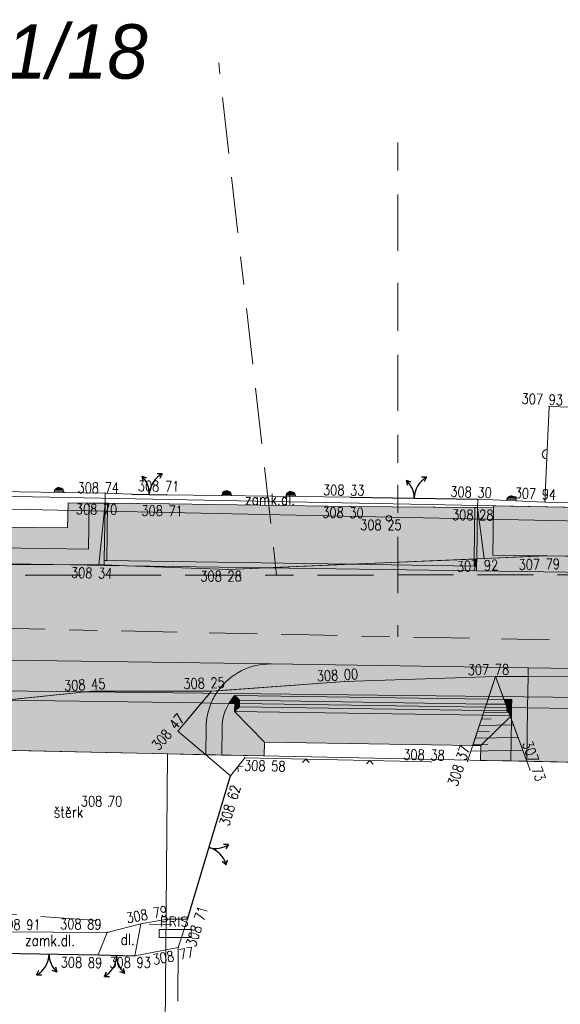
# Model space of a CAD drawing. Header units: metres. Extents: x -457078 to -456448, y -1111280 to -1111132.
# Tile 8 of 35: x -456969 to -456952, y -1111222 to -1111192. Entities that reach past the tile are written whole.
import ezdxf
from ezdxf.enums import TextEntityAlignment as Align

# ---------------------------------------------------------------- set-up
doc = ezdxf.new("R2010")
doc.units = ezdxf.units.M
doc.header["$MEASUREMENT"] = 0
for name, pattern in [('6.1622', [40, 3.5, -3, 7, -3, 3.5, 3.5, -3, 7, -3, 3.5]), ('6.2322', [40, 3.5, -3, 7, -4, 6, -3, 7, -3, 3.5]), ('6.6022', [39, 3.5, -3, 7, -6, -6, 7, -3, 3.5])]:
    doc.linetypes.add(name, pattern=pattern)
doc.layers.get('0').update_dxf_attribs({"lineweight": 13})
for name, color, linetype, lineweight in [('GEOD - VYSKY', 34, 'Continuous', 0), ('HRANICE', 7, 'Continuous', 13), ('Hranice parcel', 9, 'Continuous', 13), ('HRANICE_VSTUP', 4, 'Continuous', 30), ('IS_CEZ_NN_NADZ', 1, 'Continuous', 0), ('IS_CEZ_NN_PODZ', 1, '6.6022', 0), ('IS_SMVAK_KANAL_SPL_TRASA', 32, '6.2322', 0), ('IS_SMVAK_VODA_TRASA', 5, '6.1622', 0), ('KOMUNIKACE', 7, 'Continuous', 13), ('KOMUNIKACE_CHODNIK', 7, 'Continuous', 13), ('Parcelní čísla', 9, 'Continuous', 13), ('PRIP_ODHUMUSOVANI', 31, 'Continuous', 0), ('PRIP_ODSTR_DLAZBA', 51, 'Continuous', 0), ('PRIP_ODSTR_STERK_KOM', 9, 'Continuous', 0), ('PRIP_ODSTR_STERK_SJEZDY', 191, 'Continuous', 0), ('SITE_ELEKTRIKA', 7, 'Continuous', 13), ('SITE_KANALIZACE', 7, 'Continuous', 13), ('SKRYTE_BODY', 7, 'Continuous', 0), ('TEXTY_KOMUNIKACE', 7, 'Continuous', 13), ('VYPNOUT HRANY', 7, 'Continuous', 13), ('VYPNOUT SRAFY', 7, 'Continuous', 0)]:
    doc.layers.add(name, color=color, linetype=linetype, lineweight=lineweight)
doc.styles.add('ROMANS', font='romans.shx')
doc.styles.add('Style-cs_Italics', font='cs_Italics.shx')

# ---------------------------------------------------------------- blocks, each defined once
blk = doc.blocks.new('SAK_PRIP')
at = {"color": 0, "linetype": 'ByBlock', "lineweight": -2}
blk.add_circle((0, 0), 0.35, dxfattribs=at)
blk = doc.blocks.new('PRIS')
at = {"color": 0, "linetype": 'ByBlock', "lineweight": -2}
for p, q in [((-2, 0.5), (2, 0.5)), ((-2, -0.5), (-2, 0.5)), ((2, 0.5), (2, -0.5)), ((-2, -0.5), (2, -0.5))]:
    blk.add_line(p, q, dxfattribs=at)
at = {"color": 0, "linetype": 'Continuous', "lineweight": -2, "style": 'ROMANS'}
blk.add_text('PRIS', height=1.2, dxfattribs=at).set_placement((-1.927049, 0.899734))
blk = doc.blocks.new('PLOTDRAT')
at = {"color": 0, "linetype": 'ByBlock', "lineweight": -2}
for q in [(0.424264, 0.424264), (0.424264, -0.424264)]:
    blk.add_line((0, 0), q, dxfattribs=at)
blk = doc.blocks.new('VJEZD')
at = {"color": 0, "linetype": 'ByBlock', "lineweight": -2}
for p, q in [((1.53, 2.61), (0.89, 2.62)), ((1.53, 2.61), (1.25, 2.04)), ((-1.01, 2.25), (-0.41, 2.06)), ((-1.01, 2.25), (-0.86, 1.63))]:
    blk.add_line(p, q, dxfattribs=at)
for centre, start, end in [((3, 0), 119.4411, 180), ((-3, 0), 0, 48.5493)]:
    blk.add_arc(centre, 3, start, end, dxfattribs=at)
blk = doc.blocks.new('PLOTKOVO')
at = {"color": 0, "linetype": 'ByBlock', "lineweight": -2}
for p, q in [((0.12, -0.59), (0.12, 0.59)), ((0.24, -0.55), (0.24, 0.55)), ((0.36, -0.48), (0.36, 0.48)), ((0.48, -0.36), (0.48, 0.36))]:
    blk.add_line(p, q, dxfattribs=at)
blk.add_arc((0, 0), 0.6, 270, 90, dxfattribs=at)
blk = doc.blocks.new('PLOTZDEN')
at = {"color": 0, "linetype": 'ByBlock', "lineweight": -2}
blk.add_arc((0, 0), 0.6, 270, 90, dxfattribs=at)

msp = doc.modelspace()

# ---------------------------------------------------------------- hatches: boundary and pattern name
at = {"layer": 'PRIP_ODHUMUSOVANI', "ltscale": 0.25}
for points in [[(-456967.066, -1111208.227), (-457003.995, -1111207.677), (-457004.798, -1111206.921), (-457004.783, -1111205.904), (-457004.262, -1111205.914), (-457004.281, -1111207.15), (-456980.574, -1111207.433), (-456967.714, -1111207.563), (-456967.702, -1111206.779), (-456967.045, -1111206.789)], [(-456966.744, -1111208.713), (-456968.153, -1111208.71), (-457002.393, -1111208.201), (-457003.578, -1111208.069), (-457003.995, -1111207.677), (-456967.066, -1111208.227), (-456967.045, -1111206.789), (-456966.545, -1111206.796)], [(-456948.957, -1111208.472), (-456952.763, -1111208.432), (-456952.885, -1111208.438), (-456954.436, -1111208.415), (-456954.414, -1111206.937), (-456954.413, -1111206.873), (-456945.703, -1111207.04), (-456946.916, -1111207.892)], [(-456954.703, -1111208.523), (-456954.914, -1111206.93), (-456954.414, -1111206.937), (-456954.436, -1111208.415), (-456952.885, -1111208.438)], [(-456989.939, -1111208.741), (-456994.797, -1111208.74), (-457000.545, -1111208.406), (-457002.393, -1111208.201), (-456968.153, -1111208.71), (-456971.207, -1111208.705), (-456975.531, -1111208.622), (-456979.581, -1111208.589), (-456984.267, -1111208.547)], [(-456963.016, -1111212.649, 0.055381), (-456963.231, -1111213.034), (-456962.677, -1111213.042, -0.051578), (-456962.492, -1111212.795), (-456954.585, -1111212.913), (-456954.349, -1111212.198), (-456959.058, -1111212.358)], [(-456954.083, -1111212.92), (-456954.585, -1111212.913), (-456954.349, -1111212.198)], [(-456963.231, -1111213.034, 0.096396), (-456963.389, -1111213.782), (-456963.401, -1111214.645), (-456962.902, -1111214.655), (-456962.889, -1111213.789, -0.131652), (-456962.677, -1111213.042)], [(-456962.677, -1111213.042, 0.131652), (-456962.889, -1111213.789), (-456962.902, -1111214.655), (-456961.573, -1111214.682), (-456961.567, -1111214.256), (-456962.499, -1111213.295), (-456962.496, -1111213.045)], [(-456962.492, -1111212.795, 0.051578), (-456962.677, -1111213.042), (-456962.496, -1111213.045)], [(-456962.499, -1111213.295), (-456962.496, -1111213.045), (-456962.346, -1111213.047), (-456962.347, -1111213.147)], [(-456962.346, -1111213.047), (-456962.496, -1111213.045), (-456962.492, -1111212.795), (-456962.344, -1111212.947)], [(-456954.635, -1111213.062), (-456962.344, -1111212.947), (-456962.492, -1111212.795), (-456954.585, -1111212.913)], [(-456954.701, -1111213.261), (-456962.347, -1111213.147), (-456962.346, -1111213.047), (-456954.668, -1111213.162)], [(-456954.668, -1111213.162), (-456962.346, -1111213.047), (-456962.344, -1111212.947), (-456954.635, -1111213.062)], [(-456954.028, -1111213.071), (-456954.635, -1111213.062), (-456954.585, -1111212.913), (-456954.083, -1111212.92)], [(-456954.75, -1111213.411), (-456962.499, -1111213.295), (-456962.347, -1111213.147), (-456954.701, -1111213.261)], [(-456955.062, -1111214.353), (-456961.567, -1111214.256), (-456962.499, -1111213.295), (-456954.75, -1111213.411)], [(-456953.898, -1111213.423), (-456954.75, -1111213.411), (-456954.701, -1111213.261), (-456954, -1111213.272), (-456953.926, -1111213.348)], [(-456954, -1111213.272), (-456954.701, -1111213.261), (-456954.668, -1111213.162), (-456953.999, -1111213.172)], [(-456953.999, -1111213.172), (-456954.668, -1111213.162), (-456954.635, -1111213.062), (-456954.028, -1111213.071), (-456953.998, -1111213.152)], [(-456953.926, -1111213.348), (-456954, -1111213.272), (-456953.999, -1111213.172), (-456953.991, -1111213.172)], [(-456953.991, -1111213.172), (-456953.999, -1111213.172), (-456953.998, -1111213.152)], [(-456954.813, -1111214.356), (-456955.062, -1111214.353), (-456954.75, -1111213.411), (-456953.898, -1111213.423), (-456953.886, -1111213.457)], [(-456953.873, -1111214.841), (-456954.82, -1111214.821), (-456954.813, -1111214.356), (-456953.886, -1111213.457), (-456953.854, -1111213.544)], [(-456953.373, -1111214.851), (-456953.873, -1111214.841), (-456953.854, -1111213.544)]]:
    msp.add_hatch(color=256, dxfattribs=at).paths.add_polyline_path(points)
at = {"layer": 'PRIP_ODHUMUSOVANI', "ltscale": 0.25, "extrusion": (0, 0, -1)}
for points in [[(456963.231, -1111213.034, 0.055381), (456963.016, -1111212.649), (456963.224, -1111212.664), (456963.533, -1111213.03)], [(456963.389, -1111213.782, 0.096396), (456963.231, -1111213.034), (456963.533, -1111213.03), (456964.272, -1111213.905), (456963.401, -1111214.645)]]:
    msp.add_hatch(color=256, dxfattribs=at).paths.add_polyline_path(points)
at = {"layer": 'PRIP_ODSTR_DLAZBA', "ltscale": 0.25}
for points in [[(-456966.574, -1111208.719), (-456966.744, -1111208.713), (-456966.545, -1111206.796), (-456966.572, -1111208.584)], [(-456966.492, -1111208.585), (-456966.572, -1111208.584), (-456966.545, -1111206.796), (-456966.465, -1111206.797)], [(-456958.891, -1111208.698), (-456966.492, -1111208.585), (-456966.465, -1111206.797), (-456964.535, -1111206.815), (-456958.892, -1111206.895), (-456954.994, -1111206.929), (-456955.018, -1111208.536)], [(-456955.018, -1111208.536), (-456954.994, -1111206.929), (-456954.914, -1111206.93), (-456954.938, -1111208.533)], [(-456954.938, -1111208.533), (-456954.914, -1111206.93), (-456954.703, -1111208.523)], [(-456961.534, -1111208.809), (-456965.866, -1111208.745), (-456966.574, -1111208.719), (-456966.572, -1111208.584), (-456966.492, -1111208.585), (-456958.891, -1111208.698)], [(-456962.704, -1111208.858), (-456965.866, -1111208.745), (-456961.534, -1111208.809)]]:
    msp.add_hatch(color=256, dxfattribs=at).paths.add_polyline_path(points)
at = {"layer": 'PRIP_ODSTR_STERK_KOM', "ltscale": 0.25, "extrusion": (0, 0, -1)}
for points in [[(456842.887, -1111210.546, 0.00193), (456850.594, -1111210.461), (456935.562, -1111209.196, 0.000003), (456935.562, -1111209.196), (456947.237, -1111209.022, 0.000003), (456947.237, -1111209.022), (456954.943, -1111208.907), (456961.534, -1111208.809), (456962.704, -1111208.858), (456965.866, -1111208.745), (456966.574, -1111208.734), (456968.153, -1111208.71), (456971.207, -1111208.705), (456975.531, -1111208.622), (456979.581, -1111208.589), (456984.267, -1111208.547), (456989.939, -1111208.741), (456994.797, -1111208.74), (456994.986, -1111211.311), (456985.422, -1111211.454), (456979.561, -1111211.541), (456971.759, -1111211.657), (456961.359, -1111211.812), (456953.33, -1111211.931), (456946.166, -1111212.038), (456943.48, -1111212.078), (456941.72, -1111212.039), (456937.685, -1111212.161), (456929.461, -1111211.995), (456922.528, -1111212.241), (456915.842, -1111212.268), (456908.177, -1111212.481), (456897.701, -1111212.697), (456896.336, -1111212.78), (456889.695, -1111212.879), (456885.163, -1111212.946), (456885.085, -1111212.948), (456873.804, -1111213.115, 0.000002), (456873.804, -1111213.115), (456868.114, -1111213.2), (456857.464, -1111213.359), (456850.638, -1111213.46, -0.006468), (456824.73, -1111213.511), (456823.212, -1111213.494), (456825.032, -1111212.424), (456828.356, -1111210.477), (456830.619, -1111208.714), (456832.607, -1111206.389), (456834.673, -1111202.845), (456834.928, -1111203.276), (456834.913, -1111203.348, 0.422533), (456839.746, -1111210.467), (456840.048, -1111210.672)], [(456945.94, -1111208.185, 0.135805), (456947.23, -1111208.522), (456952.885, -1111208.438), (456954.703, -1111208.523), (456954.938, -1111208.533), (456954.941, -1111208.757), (456954.943, -1111208.907), (456947.237, -1111209.022), (456947.237, -1111209.022), (456947.237, -1111209.022, -0.208209), (456945.028, -1111208.099)], [(456963.016, -1111212.649, 0.246069), (456961.359, -1111211.812), (456971.759, -1111211.657, 0.305613), (456969.924, -1111212.935), (456969.641, -1111212.939), (456966.95, -1111212.661), (456963.224, -1111212.664)], [(456949.669, -1111212.221), (456946.534, -1111212.146), (456946.168, -1111212.138), (456946.166, -1111212.038), (456953.33, -1111211.931), (456953.334, -1111212.203)]]:
    msp.add_hatch(color=256, dxfattribs=at).paths.add_polyline_path(points)
at = {"layer": 'PRIP_ODSTR_STERK_KOM', "ltscale": 0.25}
for points in [[(-456947.23, -1111208.522, 0.135805), (-456945.94, -1111208.185), (-456948.957, -1111208.472), (-456952.763, -1111208.432), (-456952.885, -1111208.438)], [(-456966.574, -1111208.734), (-456968.153, -1111208.71), (-456966.744, -1111208.713), (-456966.574, -1111208.719)], [(-456965.866, -1111208.745), (-456966.574, -1111208.734), (-456966.574, -1111208.719)], [(-456954.943, -1111208.907), (-456961.534, -1111208.809), (-456958.891, -1111208.698), (-456955.021, -1111208.756), (-456954.941, -1111208.757)], [(-456955.021, -1111208.756), (-456958.891, -1111208.698), (-456955.018, -1111208.536)], [(-456954.941, -1111208.757), (-456955.021, -1111208.756), (-456955.018, -1111208.536), (-456954.938, -1111208.533)], [(-456961.359, -1111211.812, 0.246069), (-456963.016, -1111212.649), (-456959.058, -1111212.358), (-456954.349, -1111212.198), (-456953.334, -1111212.203), (-456953.33, -1111211.931)]]:
    msp.add_hatch(color=256, dxfattribs=at).paths.add_polyline_path(points)
at = {"layer": 'PRIP_ODSTR_STERK_SJEZDY', "ltscale": 0.25}
for points in [[(-456953.349, -1111213.181), (-456953.849, -1111213.174), (-456953.845, -1111212.924), (-456954.083, -1111212.92), (-456954.349, -1111212.198), (-456953.334, -1111212.203)], [(-456963.533, -1111213.03), (-456969.641, -1111212.939), (-456966.95, -1111212.661), (-456963.224, -1111212.664)], [(-456953.997, -1111213.072), (-456954.028, -1111213.071), (-456954.083, -1111212.92), (-456953.845, -1111212.924)], [(-456953.849, -1111213.174), (-456953.991, -1111213.172), (-456953.998, -1111213.152), (-456953.997, -1111213.072), (-456953.845, -1111212.924)], [(-456953.998, -1111213.152), (-456954.028, -1111213.071), (-456953.997, -1111213.072)], [(-456953.852, -1111213.424), (-456953.926, -1111213.348), (-456953.991, -1111213.172), (-456953.849, -1111213.174)], [(-456953.852, -1111213.424), (-456953.898, -1111213.423), (-456953.926, -1111213.348)], [(-456953.373, -1111214.851), (-456953.854, -1111213.544), (-456953.852, -1111213.424), (-456953.849, -1111213.174), (-456953.349, -1111213.181)], [(-456946.21, -1111214.998), (-456953.373, -1111214.851), (-456953.349, -1111213.181), (-456946.405, -1111213.285)], [(-456953.886, -1111213.457), (-456953.898, -1111213.423), (-456953.852, -1111213.424)], [(-456953.854, -1111213.544), (-456953.886, -1111213.457), (-456953.852, -1111213.424)]]:
    msp.add_hatch(color=256, dxfattribs=at).paths.add_polyline_path(points)
at = {"layer": 'PRIP_ODSTR_STERK_SJEZDY', "ltscale": 0.25, "extrusion": (0, 0, -1)}
for points in [[(456946.405, -1111213.285), (456946.534, -1111212.146), (456949.669, -1111212.221), (456953.334, -1111212.203), (456953.349, -1111213.181)], [(456969.912, -1111212.967, 0.09206), (456969.789, -1111213.687), (456969.8, -1111214.407), (456969.801, -1111214.507), (456964.6, -1111214.62), (456963.401, -1111214.645), (456964.272, -1111213.905), (456963.533, -1111213.03), (456969.641, -1111212.939)]]:
    msp.add_hatch(color=256, dxfattribs=at).paths.add_polyline_path(points)

# ---------------------------------------------------------------- linework, layer by layer
at = {"layer": 'HRANICE', "ltscale": 0.25}
for p, q in [((-456952.806, -1111206.757), (-456952.678, -1111203.772)), ((-456952.678, -1111203.772), (-456946.696, -1111203.961)), ((-456971.422, -1111206.401), (-456966.544, -1111206.475)), ((-456966.544, -1111206.475), (-456965.706, -1111206.512)), ((-456964.621, -1111206.527), (-456958.875, -1111206.603)), ((-456954.902, -1111206.67), (-456952.806, -1111206.757)), ((-456962.623, -1111215.306), (-456962.181, -1111214.74)), ((-456962.181, -1111214.74), (-456956.369, -1111214.869)), ((-456964.266, -1111220.664), (-456963.968, -1111219.777)), ((-456965.616, -1111220.927), (-456964.266, -1111220.664)), ((-456964.266, -1111220.664), (-456964.273, -1111222.343))]:
    msp.add_line(p, q, dxfattribs=at)
at = {"layer": 'Hranice parcel', "ltscale": 0.25}
for p, q in [((-456995.18, -1111206.09), (-456945.18, -1111207.05)), ((-457075.5, -1111211.468), (-456837.84, -1111214.13)), ((-456970.6, -1111214.49), (-456964.6, -1111214.62)), ((-456964.6, -1111214.62), (-456965, -1111266.52)), ((-456964.6, -1111214.62), (-456929.59, -1111215.34))]:
    msp.add_line(p, q, dxfattribs=at)
at = {"layer": 'HRANICE_VSTUP', "ltscale": 0.25}
for p, q in [((-456965.706, -1111206.512), (-456964.621, -1111206.527)), ((-456958.875, -1111206.603), (-456954.902, -1111206.67)), ((-456963.968, -1111219.777), (-456962.623, -1111215.306)), ((-456969.83, -1111220.839), (-456966.756, -1111220.896)), ((-456966.756, -1111220.896), (-456965.616, -1111220.927))]:
    msp.add_line(p, q, dxfattribs=at)
at = {"layer": 'IS_CEZ_NN_NADZ', "ltscale": 0.25}
msp.add_lwpolyline([(-456947.682, -1111207.441), (-456983.405, -1111206.686)], dxfattribs=at)
at = {"layer": 'IS_CEZ_NN_PODZ', "ltscale": 0.25}
msp.add_lwpolyline([(-456970.173, -1111219.58), (-456965.167, -1111219.934), (-456964.458, -1111219.954)], dxfattribs=at)
at = {"layer": 'IS_SMVAK_KANAL_SPL_TRASA', "ltscale": 0.25}
for p, q in [((-456957.403, -1111195.535), (-456957.402, -1111206.223)), ((-456957.402, -1111206.223), (-456957.401, -1111210.963)), ((-456985.91, -1111210.36), (-456936.28, -1111211.41))]:
    msp.add_line(p, q, dxfattribs=at)
at = {"layer": 'IS_SMVAK_VODA_TRASA', "ltscale": 0.25}
msp.add_line((-456961.188, -1111209.037), (-456962.996, -1111193.049), dxfattribs=at)
msp.add_lwpolyline([(-456950.664, -1111209.056), (-456951.54, -1111209.03), (-456994.26, -1111209.06), (-457021.48, -1111207.69), (-457051.51, -1111207.08), (-457075.5, -1111206.603)], dxfattribs=at)
at = {"layer": 'KOMUNIKACE', "ltscale": 0.25}
for p, q in [((-456963.401, -1111214.645), (-456962.623, -1111215.306)), ((-456953.373, -1111214.851), (-456953.273, -1111215.124)), ((-456965.429, -1111219.929), (-456964.6, -1111219.774)), ((-456964.6, -1111219.774), (-456963.968, -1111219.777)), ((-456966.478, -1111220.193), (-456965.429, -1111219.929)), ((-456969.839, -1111220.173), (-456966.478, -1111220.193)), ((-456966.756, -1111220.896), (-456966.478, -1111220.193))]:
    msp.add_line(p, q, dxfattribs=at)
msp.add_point((-456966.435, -1111216.26), dxfattribs=at)
at = {"layer": 'KOMUNIKACE_CHODNIK', "ltscale": 0.25}
for p, q in [((-456966.545, -1111206.796), (-456966.544, -1111206.475)), ((-456966.545, -1111206.796), (-456964.535, -1111206.815)), ((-456964.535, -1111206.815), (-456958.892, -1111206.895)), ((-456958.892, -1111206.895), (-456954.914, -1111206.93)), ((-456954.914, -1111206.93), (-456954.902, -1111206.67)), ((-456952.806, -1111206.757), (-456946.776, -1111206.959)), ((-456965.616, -1111220.927), (-456965.429, -1111219.929))]:
    msp.add_line(p, q, dxfattribs=at)
at = {"layer": 'PRIP_ODHUMUSOVANI', "ltscale": 0.25, "flags": 128}
for points in [[(-457003.995, -1111207.677), (-456967.066, -1111208.227), (-456967.045, -1111206.789), (-456967.702, -1111206.779), (-456967.714, -1111207.563), (-456980.574, -1111207.433), (-457004.281, -1111207.15), (-457004.262, -1111205.914), (-457004.783, -1111205.904), (-457004.798, -1111206.921)], [(-457002.393, -1111208.201), (-456968.153, -1111208.71), (-456966.744, -1111208.713), (-456966.545, -1111206.796), (-456967.045, -1111206.789), (-456967.066, -1111208.227), (-457003.995, -1111207.677), (-457003.578, -1111208.069)], [(-456952.763, -1111208.432), (-456948.957, -1111208.472), (-456946.916, -1111207.892), (-456945.703, -1111207.04), (-456954.413, -1111206.873), (-456954.414, -1111206.937), (-456954.436, -1111208.415), (-456952.885, -1111208.438)], [(-456954.703, -1111208.523), (-456952.885, -1111208.438), (-456954.436, -1111208.415), (-456954.414, -1111206.937), (-456954.914, -1111206.93)], [(-456971.207, -1111208.705), (-456968.153, -1111208.71), (-457002.393, -1111208.201), (-457000.545, -1111208.406), (-456994.797, -1111208.74), (-456989.939, -1111208.741), (-456984.267, -1111208.547), (-456979.581, -1111208.589), (-456975.531, -1111208.622)], [(-456954.083, -1111212.92), (-456954.349, -1111212.198), (-456954.585, -1111212.913)], [(-456962.496, -1111213.045), (-456962.499, -1111213.295), (-456962.347, -1111213.147), (-456962.346, -1111213.047)], [(-456962.346, -1111213.047), (-456962.344, -1111212.947), (-456962.492, -1111212.795), (-456962.496, -1111213.045)], [(-456954.585, -1111212.913), (-456962.492, -1111212.795), (-456962.344, -1111212.947), (-456954.635, -1111213.062)], [(-456954.668, -1111213.162), (-456962.346, -1111213.047), (-456962.347, -1111213.147), (-456954.701, -1111213.261)], [(-456954.635, -1111213.062), (-456962.344, -1111212.947), (-456962.346, -1111213.047), (-456954.668, -1111213.162)], [(-456954.635, -1111213.062), (-456954.028, -1111213.071), (-456954.083, -1111212.92), (-456954.585, -1111212.913)], [(-456962.347, -1111213.147), (-456962.499, -1111213.295), (-456954.75, -1111213.411), (-456954.701, -1111213.261)], [(-456962.499, -1111213.295), (-456961.567, -1111214.256), (-456955.062, -1111214.353), (-456954.75, -1111213.411)], [(-456953.926, -1111213.348), (-456954, -1111213.272), (-456954.701, -1111213.261), (-456954.75, -1111213.411), (-456953.898, -1111213.423)], [(-456954.701, -1111213.261), (-456954, -1111213.272), (-456953.999, -1111213.172), (-456954.668, -1111213.162)], [(-456954.028, -1111213.071), (-456954.635, -1111213.062), (-456954.668, -1111213.162), (-456953.999, -1111213.172), (-456953.998, -1111213.152)], [(-456953.999, -1111213.172), (-456954, -1111213.272), (-456953.926, -1111213.348), (-456953.991, -1111213.172)], [(-456953.999, -1111213.172), (-456953.991, -1111213.172), (-456953.998, -1111213.152)], [(-456955.062, -1111214.353), (-456954.813, -1111214.356), (-456953.886, -1111213.457), (-456953.898, -1111213.423), (-456954.75, -1111213.411)], [(-456954.813, -1111214.356), (-456954.82, -1111214.821), (-456953.873, -1111214.841), (-456953.854, -1111213.544), (-456953.886, -1111213.457)], [(-456953.873, -1111214.841), (-456953.373, -1111214.851), (-456953.854, -1111213.544)]]:
    msp.add_lwpolyline(points, close=True, dxfattribs=at)
for points in [[(-456963.016, -1111212.649, 0.055381), (-456963.231, -1111213.034), (-456962.677, -1111213.042, -0.051578), (-456962.492, -1111212.795), (-456954.585, -1111212.913), (-456954.349, -1111212.198), (-456959.058, -1111212.358)], [(-456963.231, -1111213.034, -0.055381), (-456963.016, -1111212.649), (-456963.224, -1111212.664), (-456963.533, -1111213.03)], [(-456963.389, -1111213.782, -0.096396), (-456963.231, -1111213.034), (-456963.533, -1111213.03), (-456964.272, -1111213.905), (-456963.401, -1111214.645)], [(-456963.231, -1111213.034, 0.096396), (-456963.389, -1111213.782), (-456963.401, -1111214.645), (-456962.902, -1111214.655), (-456962.889, -1111213.789, -0.131652), (-456962.677, -1111213.042)], [(-456962.677, -1111213.042, 0.131652), (-456962.889, -1111213.789), (-456962.902, -1111214.655), (-456961.573, -1111214.682), (-456961.567, -1111214.256), (-456962.499, -1111213.295), (-456962.496, -1111213.045)], [(-456962.492, -1111212.795, 0.051578), (-456962.677, -1111213.042), (-456962.496, -1111213.045)]]:
    msp.add_lwpolyline(points, format="xyb", close=True, dxfattribs=at)
at = {"layer": 'PRIP_ODSTR_DLAZBA', "ltscale": 0.25, "flags": 128}
for points in [[(-456966.572, -1111208.584), (-456966.545, -1111206.796), (-456966.744, -1111208.713), (-456966.574, -1111208.719)], [(-456966.545, -1111206.796), (-456966.572, -1111208.584), (-456966.492, -1111208.585), (-456966.465, -1111206.797)], [(-456955.018, -1111208.536), (-456954.994, -1111206.929), (-456958.892, -1111206.895), (-456964.535, -1111206.815), (-456966.465, -1111206.797), (-456966.492, -1111208.585), (-456958.891, -1111208.698)], [(-456955.018, -1111208.536), (-456954.938, -1111208.533), (-456954.914, -1111206.93), (-456954.994, -1111206.929)], [(-456954.703, -1111208.523), (-456954.914, -1111206.93), (-456954.938, -1111208.533)], [(-456965.866, -1111208.745), (-456961.534, -1111208.809), (-456958.891, -1111208.698), (-456966.492, -1111208.585), (-456966.572, -1111208.584), (-456966.574, -1111208.719)], [(-456962.704, -1111208.858), (-456961.534, -1111208.809), (-456965.866, -1111208.745)]]:
    msp.add_lwpolyline(points, close=True, dxfattribs=at)
at = {"layer": 'PRIP_ODSTR_STERK_KOM', "ltscale": 0.25, "flags": 128}
for points in [[(-456945.94, -1111208.185, -0.135805), (-456947.23, -1111208.522), (-456952.885, -1111208.438), (-456954.703, -1111208.523), (-456954.938, -1111208.533), (-456954.941, -1111208.757), (-456954.943, -1111208.907), (-456947.237, -1111209.022), (-456947.237, -1111209.022), (-456947.237, -1111209.022, 0.208209), (-456945.028, -1111208.099)], [(-456947.23, -1111208.522, 0.135805), (-456945.94, -1111208.185), (-456948.957, -1111208.472), (-456952.763, -1111208.432), (-456952.885, -1111208.438)], [(-456963.016, -1111212.649, -0.246069), (-456961.359, -1111211.812), (-456971.759, -1111211.657, -0.305613), (-456969.924, -1111212.935), (-456969.641, -1111212.939), (-456966.95, -1111212.661), (-456963.224, -1111212.664)], [(-456961.359, -1111211.812, 0.246069), (-456963.016, -1111212.649), (-456959.058, -1111212.358), (-456954.349, -1111212.198), (-456953.334, -1111212.203), (-456953.33, -1111211.931)]]:
    msp.add_lwpolyline(points, format="xyb", close=True, dxfattribs=at)
msp.add_lwpolyline([(-456947.237, -1111209.022), (-456954.943, -1111208.907), (-456961.534, -1111208.809), (-456962.704, -1111208.858), (-456965.866, -1111208.745), (-456966.574, -1111208.734), (-456968.153, -1111208.71), (-456971.207, -1111208.705), (-456975.531, -1111208.622), (-456979.581, -1111208.589), (-456984.267, -1111208.547), (-456989.939, -1111208.741), (-456994.797, -1111208.74), (-456994.986, -1111211.311), (-456985.422, -1111211.454), (-456979.561, -1111211.541), (-456971.759, -1111211.657), (-456961.359, -1111211.812), (-456953.33, -1111211.931), (-456946.166, -1111212.038)], dxfattribs=at)
for points in [[(-456966.744, -1111208.713), (-456968.153, -1111208.71), (-456966.574, -1111208.734), (-456966.574, -1111208.719)], [(-456966.574, -1111208.719), (-456966.574, -1111208.734), (-456965.866, -1111208.745)], [(-456961.534, -1111208.809), (-456954.943, -1111208.907), (-456954.941, -1111208.757), (-456955.021, -1111208.756), (-456958.891, -1111208.698)], [(-456958.891, -1111208.698), (-456955.021, -1111208.756), (-456955.018, -1111208.536)], [(-456955.018, -1111208.536), (-456955.021, -1111208.756), (-456954.941, -1111208.757), (-456954.938, -1111208.533)], [(-456949.669, -1111212.221), (-456946.534, -1111212.146), (-456946.168, -1111212.138), (-456946.166, -1111212.038), (-456953.33, -1111211.931), (-456953.334, -1111212.203)]]:
    msp.add_lwpolyline(points, close=True, dxfattribs=at)
at = {"layer": 'PRIP_ODSTR_STERK_SJEZDY', "ltscale": 0.25, "flags": 128}
for points in [[(-456953.845, -1111212.924), (-456953.849, -1111213.174), (-456953.349, -1111213.181), (-456953.334, -1111212.203), (-456954.349, -1111212.198), (-456954.083, -1111212.92)], [(-456946.534, -1111212.146), (-456949.669, -1111212.221), (-456953.334, -1111212.203), (-456953.349, -1111213.181), (-456946.405, -1111213.285)], [(-456963.224, -1111212.664), (-456966.95, -1111212.661), (-456969.641, -1111212.939), (-456963.533, -1111213.03)], [(-456954.028, -1111213.071), (-456953.997, -1111213.072), (-456953.845, -1111212.924), (-456954.083, -1111212.92)], [(-456953.991, -1111213.172), (-456953.849, -1111213.174), (-456953.845, -1111212.924), (-456953.997, -1111213.072), (-456953.998, -1111213.152)], [(-456953.998, -1111213.152), (-456953.997, -1111213.072), (-456954.028, -1111213.071)], [(-456953.926, -1111213.348), (-456953.852, -1111213.424), (-456953.849, -1111213.174), (-456953.991, -1111213.172)], [(-456953.898, -1111213.423), (-456953.852, -1111213.424), (-456953.926, -1111213.348)], [(-456953.373, -1111214.851), (-456953.349, -1111213.181), (-456953.849, -1111213.174), (-456953.852, -1111213.424), (-456953.854, -1111213.544)], [(-456946.405, -1111213.285), (-456953.349, -1111213.181), (-456953.373, -1111214.851), (-456946.21, -1111214.998)], [(-456953.886, -1111213.457), (-456953.852, -1111213.424), (-456953.898, -1111213.423)], [(-456953.854, -1111213.544), (-456953.852, -1111213.424), (-456953.886, -1111213.457)]]:
    msp.add_lwpolyline(points, close=True, dxfattribs=at)
msp.add_lwpolyline([(-456969.912, -1111212.967, -0.09206), (-456969.789, -1111213.687), (-456969.8, -1111214.407), (-456969.801, -1111214.507), (-456964.6, -1111214.62), (-456963.401, -1111214.645), (-456964.272, -1111213.905), (-456963.533, -1111213.03), (-456969.641, -1111212.939)], format="xyb", close=True, dxfattribs=at)
at = {"layer": 'SKRYTE_BODY', "ltscale": 0.25}
for p in [(-456952.678, -1111203.772), (-456966.544, -1111206.475), (-456966.544, -1111206.475), (-456965.706, -1111206.512), (-456964.621, -1111206.527), (-456966.545, -1111206.796), (-456966.545, -1111206.796), (-456966.545, -1111206.796), (-456964.535, -1111206.815), (-456958.892, -1111206.895), (-456958.875, -1111206.603), (-456954.902, -1111206.67), (-456954.902, -1111206.67), (-456952.806, -1111206.757), (-456952.806, -1111206.757), (-456954.914, -1111206.93), (-456954.914, -1111206.93), (-456954.914, -1111206.93), (-456952.763, -1111208.432), (-456966.744, -1111208.713), (-456966.744, -1111208.713), (-456954.703, -1111208.523), (-456954.703, -1111208.523), (-456962.704, -1111208.858), (-456959.058, -1111212.358), (-456954.349, -1111212.198), (-456954.349, -1111212.198), (-456954.349, -1111212.198), (-456966.95, -1111212.661), (-456963.224, -1111212.664), (-456963.224, -1111212.664), (-456964.272, -1111213.905), (-456964.272, -1111213.905), (-456962.181, -1111214.74), (-456962.181, -1111214.74), (-456956.369, -1111214.869), (-456955.225, -1111214.847), (-456953.273, -1111215.124), (-456962.623, -1111215.306), (-456962.623, -1111215.306), (-456962.623, -1111215.306), (-456964.6, -1111219.774), (-456964.6, -1111219.774), (-456963.968, -1111219.777), (-456963.968, -1111219.777), (-456965.429, -1111219.929), (-456965.429, -1111219.929), (-456966.478, -1111220.193), (-456966.478, -1111220.193), (-456964.266, -1111220.664), (-456966.756, -1111220.896), (-456966.756, -1111220.896), (-456965.616, -1111220.927), (-456965.616, -1111220.927)]:
    msp.add_point(p, dxfattribs=at)
at = {"layer": 'VYPNOUT HRANY', "ltscale": 0.25}
for p, q in [((-456966.744, -1111208.713), (-456966.545, -1111206.796)), ((-456954.914, -1111206.93), (-456954.703, -1111208.523)), ((-456954.703, -1111208.523), (-456952.763, -1111208.432)), ((-456952.763, -1111208.432), (-456948.957, -1111208.472)), ((-456971.207, -1111208.705), (-456966.744, -1111208.713)), ((-456966.744, -1111208.713), (-456962.704, -1111208.858)), ((-456962.704, -1111208.858), (-456954.703, -1111208.523)), ((-456963.224, -1111212.664), (-456959.058, -1111212.358)), ((-456959.058, -1111212.358), (-456954.349, -1111212.198)), ((-456955.225, -1111214.847), (-456954.349, -1111212.198)), ((-456954.349, -1111212.198), (-456949.669, -1111212.221)), ((-456954.349, -1111212.198), (-456953.373, -1111214.851)), ((-456971.396, -1111213.12), (-456966.95, -1111212.661)), ((-456966.95, -1111212.661), (-456963.224, -1111212.664)), ((-456964.272, -1111213.905), (-456963.224, -1111212.664)), ((-456964.272, -1111213.905), (-456963.401, -1111214.645))]:
    msp.add_line(p, q, dxfattribs=at)
at = {"layer": 'VYPNOUT SRAFY', "ltscale": 0.25}
for p, q in [((-456954.723, -1111213.328), (-456953.938, -1111213.315)), ((-456954.789, -1111213.53), (-456954.485, -1111213.525)), ((-456954.922, -1111213.932), (-456954.539, -1111213.925)), ((-456954.856, -1111213.731), (-456953.792, -1111213.713)), ((-456954.989, -1111214.133), (-456953.646, -1111214.111)), ((-456955.122, -1111214.535), (-456953.499, -1111214.508)), ((-456955.055, -1111214.334), (-456954.592, -1111214.326))]:
    msp.add_line(p, q, dxfattribs=at)

# ---------------------------------------------------------------- block references
at = {"layer": 'HRANICE', "ltscale": 0.25, "xscale": 0.25, "yscale": 0.25, "zscale": 0.25}
for name, p, rotation in [('PLOTZDEN', (-456952.742, -1111205.265), 177.5445996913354), ('PLOTKOVO', (-456967.983, -1111206.453), 89.13088099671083), ('PLOTKOVO', (-456962.748, -1111206.552), 89.24221626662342), ('PLOTKOVO', (-456960.748, -1111206.578), 89.24221626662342), ('PLOTKOVO', (-456953.854, -1111206.714), 87.6231521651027), ('PLOTDRAT', (-456960.275, -1111214.782), 268.7285027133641), ('PLOTDRAT', (-456958.275, -1111214.827), 268.7285027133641), ('PLOTDRAT', (-456962.402, -1111215.023), 322.0130560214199)]:
    msp.add_blockref(name, p, dxfattribs=dict(at, rotation=rotation))
at = {"layer": 'HRANICE_VSTUP', "ltscale": 0.25, "xscale": 0.25, "yscale": 0.25, "zscale": 0.25}
for p, rotation in [((-456965.164, -1111206.519), 357.886080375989), ((-456956.889, -1111206.637), 359.9575543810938), ((-456963.295, -1111217.542), 254.5558252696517), ((-456968.293, -1111220.867), 179.417423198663), ((-456966.186, -1111220.911), 180.2069868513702)]:
    msp.add_blockref('VJEZD', p, dxfattribs=dict(at, rotation=rotation))
at = {"layer": 'SITE_ELEKTRIKA', "ltscale": 0.25, "xscale": 0.25, "yscale": 0.25, "zscale": 0.25}
msp.add_blockref('PRIS', (-456964.353, -1111220.231), dxfattribs=at)
at = {"layer": 'SITE_KANALIZACE', "ltscale": 0.25, "xscale": 0.25, "yscale": 0.25, "zscale": 0.25}
msp.add_blockref('SAK_PRIP', (-456957.682, -1111207.264), dxfattribs=at)

# ---------------------------------------------------------------- texts
at = {"layer": 'GEOD - VYSKY', "style": 'ROMANS', "width": 0.8}
for s, rotation, p in [('307 93 ', 357.8562, (-456952.806, -1111203.717)), ('308 71 ', 359.2251, (-456964.787, -1111206.425)), ('308 33 ', 359.138, (-456959.004, -1111206.551)), ('308 30 ', 358.3285, (-456955.03, -1111206.616)), ('307 94 ', 357.6232, (-456953.022, -1111206.666)), ('308 70 ', 359.4584, (-456966.721, -1111207.146)), ('308 71 ', 359.3231, (-456964.676, -1111207.194)), ('308 30 ', 359.3418, (-456959.026, -1111207.253)), ('308 28 ', 359.4959, (-456954.974, -1111207.325)), ('307 92 ', 2.5416, (-456954.816, -1111208.903)), ('307 79 ', 1.0417, (-456952.891, -1111208.859)), ('308 34 ', 358.9209, (-456966.876, -1111209.136)), ('308 28 ', 0.171, (-456962.833, -1111209.233)), ('307 78 ', 0.8322, (-456954.48, -1111212.15)), ('308 00 ', 3.0735, (-456959.19, -1111212.315)), ('308 45 ', 2.9241, (-456967.082, -1111212.618)), ('308 25 ', 2.0774, (-456963.358, -1111212.569)), ('308 47 ', 49.8196, (-456964.394, -1111213.972)), ('308 38 ', 358.7285, (-456956.498, -1111214.816)), ('308 37 ', 71.7014, (-456955.313, -1111214.955)), ('307 73 ', 290.1904, (-456953.271, -1111214.985)), ('308 58 ', 358.7285, (-456961.471, -1111215.158)), ('308 62 ', 73.2573, (-456962.463, -1111216.189)), ('308 79 ', 10.5904, (-456965.123, -1111219.774)), ('308 71 ', 72.3434, (-456963.494, -1111219.967)), ('308 91 ', 359.6591, (-456969.118, -1111220.114)), ('308 89 ', 359.6591, (-456967.214, -1111220.098)), ('308 77 ', 11.024, (-456964.302, -1111221.068)), ('308 89 ', 358.9377, (-456967.197, -1111221.298))]:
    msp.add_text(s, height=0.325, rotation=rotation, dxfattribs=at).set_placement(p, align=Align.CENTER)
for s, p in [('308 74 ', (-456966.668, -1111206.475)), ('308 25 ', (-456957.842, -1111207.633)), ('308 70 ', (-456966.565, -1111216.26)), ('308 93 ', (-456965.673, -1111221.293))]:
    msp.add_text(s, height=0.325, dxfattribs=at).set_placement(p, align=Align.CENTER)
at = {"layer": 'Parcelní čísla', "style": 'Style-cs_Italics'}
msp.add_text('2461/18', height=1.7, dxfattribs=at).set_placement((-456973.43, -1111193.54))
at = {"layer": 'TEXTY_KOMUNIKACE', "style": 'ROMANS', "width": 0.8}
for s, p in [('zamk.dl.', (-456961.391, -1111206.848)), ('štěrk', (-456967.686, -1111216.61)), ('dl.', (-456965.838, -1111220.585))]:
    msp.add_text(s, height=0.35, dxfattribs=at).set_placement(p, align=Align.CENTER)
msp.add_text('zamk.dl.', height=0.35, rotation=359.6591, dxfattribs=at).set_placement((-456968.265, -1111220.618), align=Align.CENTER)

doc.saveas('drawing.dxf')
